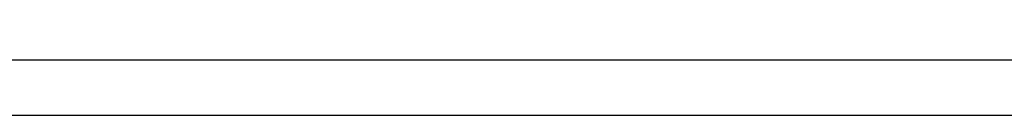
# Model space of a CAD drawing. Header units: millimetres. Extents: x -88 to 88, y -12 to 103.
# Tile 128 of 256: x -51.968 to -48.141, y 2.821 to 3.19. Entities that reach past the tile are written whole.
import ezdxf

# ---------------------------------------------------------------- set-up
doc = ezdxf.new("R2010")
doc.units = ezdxf.units.MM
doc.layers.add('Default', color=7, linetype='Continuous', true_color=0x000000)
doc.layers.add('TOP', color=7, linetype='Continuous', true_color=0xc80000)

msp = doc.modelspace()

# ---------------------------------------------------------------- linework, layer by layer
at = {"layer": 'Default', "color": 254, "true_color": 0xcad1ee}
msp.add_lwpolyline([(-71.5012, 3.0352), (71.4988, 3.0352)], dxfattribs=at)
msp.add_lwpolyline([(-71.5012, 3.0352), (71.4988, 3.0352)], dxfattribs=at)
msp.add_lwpolyline([(-71.5012, 3.0352), (71.4988, 3.0352)], dxfattribs=at)
at = {"layer": 'TOP', "color": 254, "true_color": 0xcad1ee, "extrusion": (-0.001144, 0.999999, -3.74898e-05)}
msp.add_lwpolyline([(46.3013, 10.0819), (80.7982, 8.951)], dxfattribs=at)
at = {"layer": 'TOP', "color": 254, "true_color": 0xcad1ee}
msp.add_lwpolyline([(-52.2404, 2.8211), (-46.1204, 2.8211)], dxfattribs=at)

doc.saveas('drawing.dxf')
